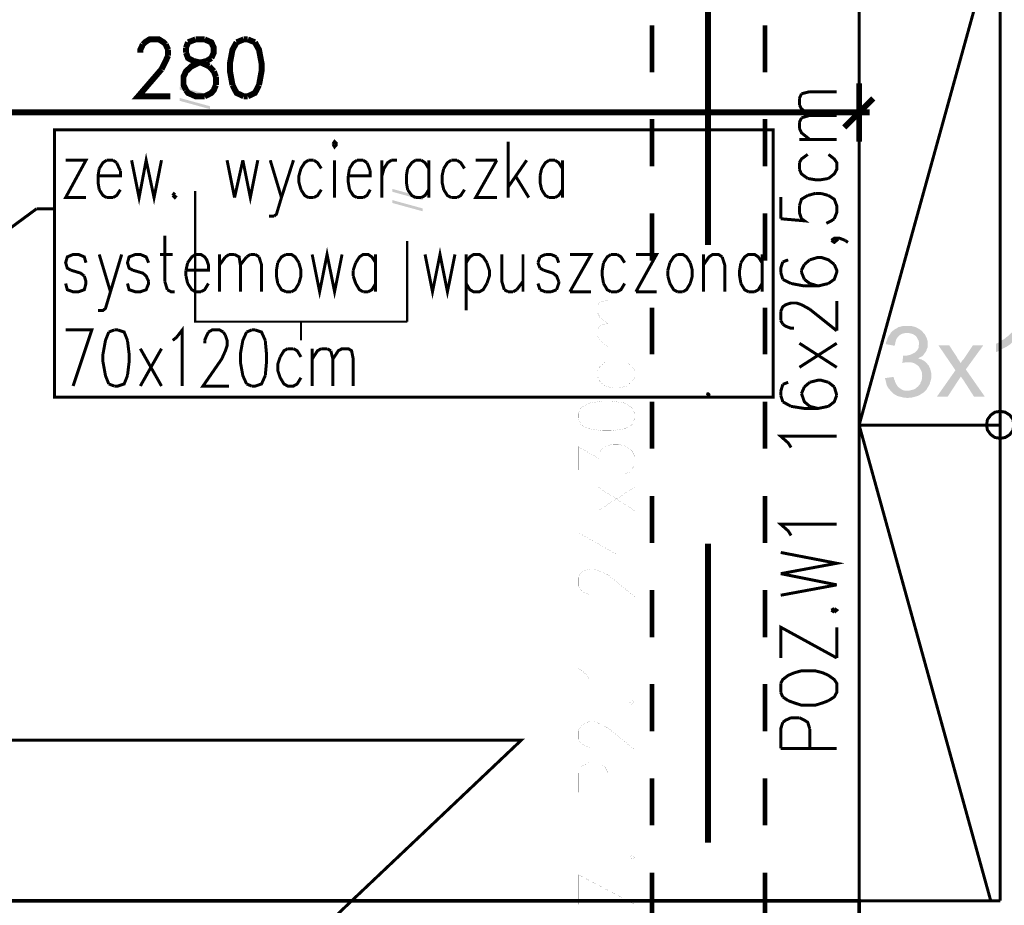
# Model space of a CAD drawing. Header units: millimetres. Extents: x -14047 to 49934, y -21523 to 14989.
# Tile 127 of 201: x 1980 to 2189, y 5654 to 5842. Entities that reach past the tile are written whole.
import ezdxf

# ---------------------------------------------------------------- set-up
doc = ezdxf.new("R2010")
doc.units = ezdxf.units.MM
doc.layers.add('H', color=7, linetype='Continuous')
doc.layers.add('P', color=7, linetype='Continuous')

msp = doc.modelspace()

# ---------------------------------------------------------------- hatches: boundary and pattern name
at = {"layer": 'H', "linetype": 'Continuous'}
for points in [[(2020.681, 5825.429), (2014.242, 5827.194), (2014.242, 5827.809), (2020.681, 5826.049)], [(2020.681, 5823.049), (2014.242, 5824.814), (2014.242, 5825.429), (2020.681, 5823.664)], [(2065.83, 5803.737), (2059.391, 5805.502), (2059.391, 5806.117), (2065.83, 5804.357)], [(2065.83, 5801.357), (2059.391, 5803.122), (2059.391, 5803.737), (2065.83, 5801.972)], [(2166.096, 5772.786), (2164.242, 5773.136), (2164.331, 5773.581), (2164.506, 5773.931), (2164.596, 5774.286), (2164.771, 5774.636), (2164.861, 5774.901), (2165.126, 5775.166), (2165.301, 5775.521), (2165.476, 5775.696), (2165.741, 5775.961), (2166.096, 5776.226), (2166.356, 5776.401), (2166.711, 5776.576), (2166.976, 5776.756), (2167.326, 5776.841), (2167.681, 5776.931), (2168.036, 5777.016), (2168.386, 5777.016), (2168.826, 5777.016), (2169.181, 5777.016), (2169.531, 5777.016), (2169.886, 5776.931), (2170.241, 5776.841), (2170.591, 5776.756), (2170.946, 5776.576), (2171.386, 5776.311), (2171.651, 5776.136), (2172, 5775.871), (2172.18, 5775.606), (2168.826, 5775.521), (2168.476, 5775.521), (2168.121, 5775.431), (2167.771, 5775.341), (2167.416, 5775.166), (2167.151, 5774.991), (2166.801, 5774.636), (2166.621, 5774.371), (2166.446, 5774.021), (2166.356, 5773.756), (2166.271, 5773.316), (2166.181, 5772.961)], [(2191.403, 5761.938), (2191.403, 5773.666), (2188.758, 5773.756), (2189.023, 5774.021), (2189.373, 5774.196), (2189.638, 5774.371), (2189.903, 5774.636), (2190.168, 5774.811), (2190.433, 5774.991), (2190.698, 5775.341), (2191.048, 5775.606), (2191.313, 5775.871), (2191.493, 5776.136), (2191.753, 5776.491), (2191.933, 5776.756), (2192.018, 5777.016), (2193.253, 5777.016), (2193.253, 5761.938)], [(2172, 5770.581), (2168.211, 5770.666), (2168.561, 5770.666), (2169.006, 5770.756), (2169.356, 5770.846), (2169.621, 5770.931), (2169.976, 5771.111), (2170.326, 5771.286), (2170.591, 5771.461), (2170.856, 5771.726), (2171.031, 5771.991), (2171.211, 5772.346), (2171.211, 5772.696), (2171.296, 5773.051), (2171.296, 5773.581), (2171.211, 5773.931), (2171.031, 5774.196), (2170.856, 5774.551), (2170.681, 5774.811), (2170.326, 5775.076), (2170.061, 5775.256), (2169.711, 5775.341), (2169.356, 5775.431), (2169.006, 5775.521), (2168.826, 5775.521), (2172.18, 5775.606), (2172.445, 5775.341), (2172.62, 5775.076), (2172.795, 5774.726), (2172.97, 5774.371), (2173.06, 5774.021), (2173.15, 5773.756), (2173.15, 5773.316), (2173.15, 5773.136), (2173.15, 5772.786), (2173.15, 5772.431), (2172.97, 5772.081), (2172.885, 5771.726), (2172.705, 5771.461), (2172.445, 5771.111), (2172.265, 5770.846)], [(2183.024, 5761.938), (2180.819, 5765.377), (2180.204, 5766.262), (2179.055, 5767.582), (2175.44, 5772.871), (2177.735, 5772.871), (2179.409, 5770.316), (2179.584, 5769.962), (2179.849, 5769.612), (2180.024, 5769.347), (2180.114, 5769.082), (2181.259, 5767.757), (2185.319, 5761.938)], [(2181.259, 5767.757), (2180.114, 5769.082), (2180.554, 5769.697), (2180.819, 5769.962), (2180.999, 5770.226), (2182.759, 5772.871), (2184.964, 5772.871)], [(2187.698, 5771.461), (2187.698, 5773.226), (2188.053, 5773.401), (2188.403, 5773.581), (2188.758, 5773.756), (2191.403, 5773.666), (2191.138, 5773.491), (2190.873, 5773.316), (2190.608, 5773.051), (2190.343, 5772.871), (2189.993, 5772.611), (2189.638, 5772.431), (2189.288, 5772.256), (2188.933, 5772.081), (2188.578, 5771.901), (2188.318, 5771.726), (2187.963, 5771.551)], [(2167.771, 5769.082), (2167.946, 5770.666), (2168.211, 5770.666), (2172, 5770.581), (2171.651, 5770.406), (2171.296, 5770.226), (2171.121, 5770.142), (2171.476, 5769.962), (2171.825, 5769.877), (2172.18, 5769.697), (2172.445, 5769.522), (2172.705, 5769.347), (2169.006, 5769.257), (2168.741, 5769.257), (2168.386, 5769.257), (2167.946, 5769.172)], [(2172.62, 5763.172), (2168.916, 5763.262), (2169.271, 5763.262), (2169.621, 5763.347), (2169.976, 5763.437), (2170.241, 5763.527), (2170.591, 5763.702), (2170.856, 5763.967), (2171.121, 5764.142), (2171.296, 5764.407), (2171.561, 5764.672), (2171.651, 5765.027), (2171.825, 5765.287), (2171.915, 5765.642), (2171.915, 5765.997), (2172, 5766.347), (2171.915, 5766.702), (2171.915, 5767.142), (2171.825, 5767.407), (2171.651, 5767.757), (2171.476, 5768.022), (2171.296, 5768.377), (2170.856, 5768.727), (2170.591, 5768.907), (2170.241, 5769.082), (2169.976, 5769.172), (2169.621, 5769.257), (2169.181, 5769.257), (2169.006, 5769.257), (2172.705, 5769.347), (2172.97, 5769.082), (2173.15, 5768.817), (2173.415, 5768.552), (2173.5, 5768.287), (2173.675, 5767.937), (2173.765, 5767.582), (2173.855, 5767.232), (2173.94, 5766.877), (2173.94, 5766.437), (2173.94, 5765.997), (2173.855, 5765.642), (2173.765, 5765.287), (2173.675, 5765.027), (2173.59, 5764.672), (2173.415, 5764.317), (2173.235, 5764.057), (2173.06, 5763.792), (2172.885, 5763.437)], [(2168.826, 5761.673), (2168.476, 5761.763), (2168.121, 5761.763), (2167.771, 5761.853), (2167.416, 5761.938), (2167.066, 5762.028), (2166.711, 5762.113), (2166.446, 5762.293), (2166.096, 5762.468), (2165.831, 5762.643), (2165.566, 5762.907), (2165.301, 5763.172), (2165.126, 5763.437), (2164.861, 5763.702), (2164.681, 5763.967), (2164.506, 5764.317), (2164.416, 5764.582), (2164.331, 5764.937), (2164.242, 5765.287), (2164.152, 5765.642), (2164.067, 5765.907), (2165.916, 5766.172), (2166.006, 5765.732), (2166.181, 5765.377), (2166.271, 5765.027), (2166.446, 5764.672), (2166.621, 5764.407), (2166.801, 5764.142), (2166.976, 5763.967), (2167.326, 5763.702), (2167.591, 5763.527), (2167.946, 5763.347), (2168.301, 5763.262), (2168.651, 5763.262), (2168.916, 5763.262), (2172.62, 5763.172), (2172.265, 5762.822), (2171.915, 5762.643), (2171.651, 5762.468), (2171.386, 5762.293), (2171.031, 5762.113), (2170.681, 5762.028), (2170.416, 5761.938), (2170.061, 5761.853), (2169.711, 5761.763), (2169.271, 5761.763), (2168.916, 5761.673)], [(2175.09, 5761.938), (2179.055, 5767.582), (2180.204, 5766.262), (2177.38, 5761.938)], [(2126.412, 5761.938), (2126.057, 5762.468), (2126.237, 5762.907), (2126.677, 5762.907), (2127.032, 5762.468), (2126.852, 5761.938)]]:
    msp.add_hatch(color=256, dxfattribs=at).paths.add_polyline_path(points)

# ---------------------------------------------------------------- linework, layer by layer
at = {"layer": 'P'}
for points, const_width in [([(2126.502, 5857.705), (2126.502, 5794.213)], 1.27), ([(2158.597, 5856.91), (2158.597, 5654.887)], 0.635), ([(2158.597, 5755.943), (2186.554, 5856.91)], 0.635), ([(2188.578, 5654.887), (2188.578, 5856.91)], 0.635), ([(2114.593, 5840.862), (2114.593, 5830.898)], 0.955), ([(2138.58, 5840.862), (2138.58, 5830.898)], 0.955), ([(2005.868, 5835.043), (2005.868, 5835.658), (2006.398, 5836.808)], 1.27), ([(2006.398, 5836.808), (2006.838, 5837.247), (2007.808, 5837.862), (2009.832, 5837.862), (2010.802, 5837.247), (2011.247, 5836.808)], 1.27), ([(2011.247, 5836.808), (2011.772, 5835.658)], 1.27), ([(2016.006, 5837.247), (2015.567, 5836.103)], 1.27), ([(2017.596, 5837.862), (2016.006, 5837.247)], 1.27), ([(2019.536, 5837.862), (2017.596, 5837.862)], 1.27), ([(2020.946, 5833.898), (2021.476, 5835.043), (2021.476, 5836.103), (2020.946, 5837.247), (2019.536, 5837.862)], 1.27), ([(2026.325, 5837.247), (2025.445, 5835.658), (2024.915, 5832.838), (2024.915, 5831.073), (2025.445, 5828.164)], 1.27), ([(2027.825, 5837.862), (2026.325, 5837.247)], 1.27), ([(2028.705, 5837.862), (2027.825, 5837.862)], 1.27), ([(2030.205, 5837.247), (2028.705, 5837.862)], 1.27), ([(2031.084, 5828.164), (2031.614, 5831.073), (2031.614, 5832.838), (2031.084, 5835.658), (2030.205, 5837.247)], 1.27), ([(2011.772, 5834.423), (2011.247, 5833.278), (2010.362, 5831.513)], 1.27), ([(2011.772, 5835.658), (2011.772, 5834.423)], 1.27), ([(2015.567, 5836.103), (2015.567, 5835.043)], 1.27), ([(2015.567, 5835.043), (2016.006, 5833.898), (2017.151, 5833.278), (2019.006, 5832.838), (2020.506, 5832.133)], 1.27), ([(2015.567, 5827.104), (2015.037, 5828.164), (2015.037, 5829.928), (2015.567, 5831.073), (2016.711, 5832.133), (2018.121, 5832.838), (2019.976, 5833.278)], 1.27), ([(2019.976, 5833.278), (2020.946, 5833.898)], 1.27), ([(2020.506, 5832.133), (2021.476, 5831.073)], 1.27), ([(2010.362, 5831.513), (2005.423, 5825.784), (2012.217, 5825.784)], 1.27), ([(2021.476, 5831.073), (2021.916, 5829.928)], 1.27), ([(2021.916, 5829.928), (2021.916, 5828.164)], 1.27), ([(2021.916, 5828.164), (2021.476, 5827.104), (2020.946, 5826.489), (2019.536, 5825.784)], 1.27), ([(2025.445, 5828.164), (2026.325, 5826.489), (2027.825, 5825.784)], 1.27), ([(2028.705, 5825.784), (2030.205, 5826.489), (2031.084, 5828.164)], 1.27), ([(2158.597, 5816.17), (2158.597, 5828.519)], 1.27), ([(2019.536, 5825.784), (2017.596, 5825.784), (2016.006, 5826.489), (2015.567, 5827.104)], 1.27), ([(2027.825, 5825.784), (2028.705, 5825.784)], 1.27), ([(2145.899, 5825.344), (2146.339, 5826.314)], 0.635), ([(2146.339, 5826.314), (2148.104, 5826.754)], 0.635), ([(2148.104, 5826.754), (2153.838, 5826.754)], 0.635), ([(2145.899, 5823.929), (2145.899, 5825.344)], 0.635), ([(2155.423, 5819.17), (2161.597, 5825.344)], 1.27), ([(2157.627, 5822.344), (1879.5, 5822.344)], 1.27), ([(2148.104, 5821.725), (2146.339, 5823.139), (2145.899, 5823.929)], 0.635), ([(2156.393, 5822.344), (2160.802, 5822.344)], 1.27), ([(2114.593, 5820.935), (2114.593, 5810.881)], 0.95), ([(2138.58, 5820.935), (2138.58, 5810.881)], 0.95), ([(2145.899, 5820.23), (2146.339, 5821.2)], 0.635), ([(2145.899, 5818.995), (2145.899, 5820.23)], 0.635), ([(2146.339, 5821.2), (2148.104, 5821.725), (2153.838, 5821.725)], 0.635), ([(1987.61, 5818.64), (2140.345, 5818.64), (2140.345, 5761.853), (1987.61, 5761.853), (1987.61, 5818.64)], 0.635), ([(2148.104, 5816.61), (2146.339, 5818.025), (2145.899, 5818.995)], 0.635), ([(2047.667, 5815.64), (2047.137, 5816.17), (2046.782, 5815.64)], 0.635), ([(2046.782, 5815.64), (2047.137, 5815.025), (2047.667, 5815.64)], 0.635), ([(2083.997, 5804.267), (2083.997, 5816.17)], 0.635), ([(2145.899, 5816.61), (2153.838, 5816.61)], 0.635), ([(2004.013, 5812.201), (2005.603, 5804.267), (2007.103, 5812.201), (2008.777, 5804.267), (2010.362, 5812.201)], 0.635), ([(1989.995, 5812.201), (1994.314, 5812.201), (1989.995, 5804.267), (1994.314, 5804.267)], 0.635), ([(1998.724, 5812.201), (1997.929, 5811.676), (1997.134, 5810.441)], 0.635), ([(2000.049, 5812.201), (1998.724, 5812.201)], 0.635), ([(2000.838, 5811.676), (2000.049, 5812.201)], 0.635), ([(2001.633, 5809.911), (2001.103, 5811.056), (2000.838, 5811.676)], 0.635), ([(2024.295, 5812.201), (2025.885, 5804.267)], 0.635), ([(2025.885, 5804.267), (2027.645, 5812.201)], 0.635), ([(2027.645, 5812.201), (2029.235, 5804.267), (2030.819, 5812.201)], 0.635), ([(2033.469, 5812.201), (2035.849, 5804.267), (2038.403, 5812.201)], 0.635), ([(2041.578, 5812.201), (2040.788, 5811.676), (2039.993, 5810.441)], 0.635), ([(2042.728, 5812.201), (2041.578, 5812.201)], 0.635), ([(2044.313, 5810.441), (2043.518, 5811.676), (2042.728, 5812.201)], 0.635), ([(2047.137, 5812.201), (2047.137, 5804.267)], 0.635), ([(2051.897, 5812.201), (2051.102, 5811.676), (2050.312, 5810.441)], 0.635), ([(2053.221, 5812.201), (2051.897, 5812.201)], 0.635), ([(2054.016, 5811.676), (2053.221, 5812.201)], 0.635), ([(2054.721, 5809.911), (2054.276, 5811.056), (2054.016, 5811.676)], 0.635), ([(2057.191, 5804.267), (2057.191, 5812.201)], 0.635), ([(2057.631, 5810.441), (2058.421, 5811.676), (2059.216, 5812.201)], 0.635), ([(2059.216, 5812.201), (2060.365, 5812.201)], 0.635), ([(2064.33, 5812.201), (2063.54, 5811.676), (2062.655, 5810.441)], 0.635), ([(2065.565, 5812.201), (2064.33, 5812.201)], 0.635), ([(2067.155, 5810.441), (2066.36, 5811.676), (2065.565, 5812.201)], 0.635), ([(2067.155, 5812.201), (2067.155, 5804.267)], 0.635), ([(2071.914, 5812.201), (2071.119, 5811.676), (2070.329, 5810.441)], 0.635), ([(2073.149, 5812.201), (2071.914, 5812.201)], 0.635), ([(2074.739, 5810.441), (2073.944, 5811.676), (2073.149, 5812.201)], 0.635), ([(2081.613, 5812.201), (2077.118, 5804.267), (2081.613, 5804.267)], 0.635), ([(2077.118, 5812.201), (2081.613, 5812.201)], 0.635), ([(2087.962, 5812.201), (2083.997, 5806.472)], 0.635), ([(2092.726, 5812.201), (2091.931, 5811.676), (2091.136, 5810.441)], 0.635), ([(2093.961, 5812.201), (2092.726, 5812.201)], 0.635), ([(2095.546, 5810.441), (2094.756, 5811.676), (2093.961, 5812.201)], 0.635), ([(2095.546, 5812.201), (2095.546, 5804.267)], 0.635), ([(2147.664, 5813.436), (2146.339, 5812.466), (2145.899, 5811.676)], 0.635), ([(2145.899, 5811.676), (2145.899, 5810.261)], 0.635), ([(2152.073, 5808.321), (2153.308, 5809.291), (2153.838, 5810.261), (2153.838, 5811.676), (2153.308, 5812.466), (2152.073, 5813.436)], 0.635), ([(1997.134, 5810.441), (1996.874, 5808.851), (1996.874, 5807.531), (1997.134, 5805.942)], 0.635), ([(1996.874, 5808.851), (2001.633, 5808.851), (2001.633, 5809.911)], 0.635), ([(2039.993, 5810.441), (2039.553, 5808.851), (2039.553, 5807.531), (2039.993, 5805.942)], 0.635), ([(2050.312, 5810.441), (2050.047, 5808.851)], 0.635), ([(2050.047, 5808.851), (2054.721, 5808.851), (2054.721, 5809.911)], 0.635), ([(2057.191, 5808.851), (2057.631, 5810.441)], 0.635), ([(2062.655, 5810.441), (2062.39, 5808.851)], 0.635), ([(2070.329, 5810.441), (2069.974, 5808.851), (2069.974, 5807.531), (2070.329, 5805.942)], 0.635), ([(2091.136, 5810.441), (2090.786, 5808.851)], 0.635), ([(2145.899, 5810.261), (2146.339, 5809.291), (2147.664, 5808.321)], 0.635), ([(2050.047, 5808.851), (2050.047, 5807.531)], 0.635), ([(2050.047, 5807.531), (2050.312, 5805.942)], 0.635), ([(2062.39, 5808.851), (2062.39, 5807.531)], 0.635), ([(2062.39, 5807.531), (2062.655, 5805.942)], 0.635), ([(2085.582, 5808.851), (2088.407, 5804.267)], 0.635), ([(2090.786, 5808.851), (2090.786, 5807.531)], 0.635), ([(2090.786, 5807.531), (2091.136, 5805.942)], 0.635), ([(2147.664, 5808.321), (2149.254, 5808.056), (2150.483, 5808.056), (2152.073, 5808.321)], 0.635), ([(1997.134, 5805.942), (1997.929, 5804.707), (1998.724, 5804.267)], 0.635), ([(2000.049, 5804.267), (2000.838, 5804.707), (2001.633, 5805.942)], 0.635), ([(2013.187, 5805.327), (2012.747, 5804.707)], 0.635), ([(2017.506, 5805.677), (2017.506, 5777.9), (2062.565, 5777.9)], 0.475), ([(2039.993, 5805.942), (2040.788, 5804.707), (2041.578, 5804.267)], 0.635), ([(2042.728, 5804.267), (2043.518, 5804.707), (2044.313, 5805.942)], 0.635), ([(2050.312, 5805.942), (2051.102, 5804.707), (2051.897, 5804.267)], 0.635), ([(2053.221, 5804.267), (2054.016, 5804.707), (2054.721, 5805.942)], 0.635), ([(2062.655, 5805.942), (2063.54, 5804.707), (2064.33, 5804.267)], 0.635), ([(2065.565, 5804.267), (2066.36, 5804.707), (2067.155, 5805.942)], 0.635), ([(2070.329, 5805.942), (2071.119, 5804.707), (2071.914, 5804.267)], 0.635), ([(2073.149, 5804.267), (2073.944, 5804.707), (2074.739, 5805.942)], 0.635), ([(2091.136, 5805.942), (2091.931, 5804.707), (2092.726, 5804.267)], 0.635), ([(2093.961, 5804.267), (2094.756, 5804.707), (2095.546, 5805.942)], 0.635), ([(2147.664, 5804.707), (2149.254, 5805.147)], 0.635), ([(2149.254, 5805.147), (2150.483, 5805.147)], 0.635), ([(2150.483, 5805.147), (2152.073, 5804.707)], 0.635), ([(1998.724, 5804.267), (2000.049, 5804.267)], 0.635), ([(2012.747, 5804.707), (2013.187, 5804.267), (2013.537, 5804.707)], 0.635), ([(2035.849, 5804.267), (2034.789, 5800.737), (2034.259, 5800.297)], 0.635), ([(2041.578, 5804.267), (2042.728, 5804.267)], 0.635), ([(2051.897, 5804.267), (2053.221, 5804.267)], 0.635), ([(2064.33, 5804.267), (2065.565, 5804.267)], 0.635), ([(2071.914, 5804.267), (2073.149, 5804.267)], 0.635), ([(2092.726, 5804.267), (2093.961, 5804.267)], 0.635), ([(2141.93, 5804.357), (2141.93, 5799.768)], 0.635), ([(2145.899, 5802.502), (2146.339, 5803.912), (2147.664, 5804.707)], 0.635), ([(2152.073, 5804.707), (2153.308, 5803.912), (2153.838, 5802.502), (2153.838, 5801.092), (2153.308, 5799.768)], 0.635), ([(1944.581, 5772.961), (1983.821, 5801.887)], 0.635), ([(1983.821, 5801.887), (1987.61, 5801.887)], 0.635), ([(2114.593, 5800.917), (2114.593, 5790.864)], 0.955), ([(2138.58, 5800.917), (2138.58, 5790.864)], 0.955), ([(2141.93, 5799.768), (2146.959, 5799.328), (2146.339, 5799.768), (2145.899, 5801.092)], 0.635), ([(2145.899, 5801.092), (2145.899, 5802.502)], 0.635), ([(2034.259, 5800.297), (2033.204, 5800.297)], 0.635), ([(2153.308, 5799.768), (2152.688, 5799.328), (2151.633, 5798.798)], 0.635), ([(2011.067, 5796.153), (2011.067, 5786.454)], 0.635), ([(2062.565, 5777.9), (2062.565, 5795.008)], 0.475), ([(2153.308, 5795.623), (2153.838, 5795.183), (2153.308, 5794.743), (2152.688, 5795.183)], 0.635), ([(2152.688, 5795.183), (2153.308, 5795.623), (2154.453, 5795.623), (2155.603, 5795.183)], 0.635), ([(2155.603, 5795.183), (2156.218, 5794.743)], 0.635), ([(2042.373, 5792.184), (2043.963, 5784.25), (2045.547, 5792.184), (2047.137, 5784.25), (2048.722, 5792.184)], 0.635), ([(2066.36, 5792.184), (2067.944, 5784.25), (2069.534, 5792.184), (2071.119, 5784.25), (2072.709, 5792.184)], 0.635), ([(1994.314, 5790.424), (1993.959, 5791.659), (1992.725, 5792.184), (1991.58, 5792.184), (1990.345, 5791.659), (1989.995, 5790.424), (1990.345, 5789.274), (1991.14, 5788.834)], 0.635), ([(1997.134, 5792.184), (1999.519, 5784.25), (2001.898, 5792.184)], 0.635), ([(2007.628, 5790.424), (2007.103, 5791.659), (2005.868, 5792.184), (2004.808, 5792.184), (2003.483, 5791.659), (2003.133, 5790.424), (2003.483, 5789.274), (2004.278, 5788.834)], 0.635), ([(2010.012, 5792.184), (2012.747, 5792.184)], 0.635), ([(2015.567, 5788.834), (2020.326, 5788.834), (2020.326, 5789.979), (2019.976, 5791.039), (2019.536, 5791.659), (2018.741, 5792.184), (2017.596, 5792.184), (2016.801, 5791.659), (2015.921, 5790.424)], 0.635), ([(2022.711, 5784.25), (2022.711, 5792.184)], 0.635), ([(2022.711, 5789.979), (2023.945, 5791.659)], 0.635), ([(2023.945, 5791.659), (2024.735, 5792.184)], 0.635), ([(2024.735, 5792.184), (2025.885, 5792.184)], 0.635), ([(2025.885, 5792.184), (2026.855, 5791.659), (2027.12, 5789.979)], 0.635), ([(2027.12, 5789.979), (2028.44, 5791.659)], 0.635), ([(2028.44, 5791.659), (2029.235, 5792.184)], 0.635), ([(2029.235, 5792.184), (2030.295, 5792.184)], 0.635), ([(2030.295, 5792.184), (2031.084, 5791.659)], 0.635), ([(2031.084, 5791.659), (2031.614, 5789.979), (2031.614, 5784.25)], 0.635), ([(2036.819, 5792.184), (2035.849, 5791.659), (2035.054, 5790.424)], 0.635), ([(2039.553, 5790.424), (2038.758, 5791.659), (2037.963, 5792.184), (2036.819, 5792.184)], 0.635), ([(2055.866, 5790.424), (2055.071, 5791.659), (2054.276, 5792.184), (2053.221, 5792.184), (2052.427, 5791.659), (2051.632, 5790.424)], 0.635), ([(2055.866, 5792.184), (2055.866, 5784.25)], 0.635), ([(2075.088, 5792.184), (2075.088, 5780.28)], 0.635), ([(2075.088, 5790.424), (2075.883, 5791.659), (2076.678, 5792.184), (2077.913, 5792.184), (2078.703, 5791.659), (2079.498, 5790.424)], 0.635), ([(2082.672, 5792.184), (2082.672, 5786.454), (2083.202, 5784.69)], 0.635), ([(2087.172, 5792.184), (2087.172, 5784.25)], 0.635), ([(2090.786, 5791.659), (2090.346, 5790.424)], 0.635), ([(2091.931, 5792.184), (2090.786, 5791.659)], 0.635), ([(2093.166, 5792.184), (2091.931, 5792.184)], 0.635), ([(2094.311, 5791.659), (2093.166, 5792.184)], 0.635), ([(2094.756, 5790.424), (2094.311, 5791.659)], 0.635), ([(2097.136, 5792.184), (2101.635, 5792.184), (2097.136, 5784.25)], 0.635), ([(2105.864, 5792.184), (2105.069, 5791.659), (2104.28, 5790.424)], 0.635), ([(2107.189, 5792.184), (2105.864, 5792.184)], 0.635), ([(2108.774, 5790.424), (2107.984, 5791.659), (2107.189, 5792.184)], 0.635), ([(2111.159, 5792.184), (2115.563, 5792.184), (2111.159, 5784.25)], 0.635), ([(2119.972, 5792.184), (2119.183, 5791.659), (2118.388, 5790.424)], 0.635), ([(2122.707, 5790.424), (2121.912, 5791.659), (2121.122, 5792.184), (2119.972, 5792.184)], 0.635), ([(2125.532, 5784.25), (2125.532, 5792.184)], 0.635), ([(2125.532, 5789.979), (2126.677, 5791.659), (2127.471, 5792.184), (2128.706, 5792.184), (2129.496, 5791.659)], 0.635), ([(2129.496, 5791.659), (2130.026, 5789.979), (2130.026, 5784.25)], 0.635), ([(2137.965, 5790.424), (2137.17, 5791.659), (2136.375, 5792.184), (2135.055, 5792.184), (2134.261, 5791.659), (2133.466, 5790.424)], 0.635), ([(2137.965, 5792.184), (2137.965, 5784.25)], 0.635), ([(2142.374, 5790.599), (2141.93, 5789.274)], 0.635), ([(2143.519, 5791.039), (2142.374, 5790.599)], 0.635), ([(2148.104, 5791.039), (2146.959, 5790.069)], 0.635), ([(2153.308, 5790.069), (2152.073, 5791.039), (2150.483, 5791.569), (2149.868, 5791.569), (2148.104, 5791.039)], 0.635), ([(1991.14, 5788.834), (1993.17, 5788.219), (1993.959, 5787.599)], 0.635), ([(2004.278, 5788.834), (2006.398, 5788.219), (2007.103, 5787.599), (2007.628, 5786.454)], 0.635), ([(2015.921, 5790.424), (2015.567, 5788.834)], 0.635), ([(2015.567, 5788.834), (2015.567, 5787.599)], 0.635), ([(2027.12, 5789.979), (2027.12, 5784.25)], 0.635), ([(2035.054, 5790.424), (2034.789, 5788.834), (2034.789, 5787.599), (2035.054, 5786.014)], 0.635), ([(2039.553, 5786.014), (2039.993, 5787.599), (2039.993, 5788.834), (2039.553, 5790.424)], 0.635), ([(2051.632, 5790.424), (2051.102, 5788.834)], 0.635), ([(2051.102, 5788.834), (2051.102, 5787.599)], 0.635), ([(2079.498, 5790.424), (2080.028, 5788.834), (2080.028, 5787.599), (2079.498, 5786.014)], 0.635), ([(2090.346, 5790.424), (2090.786, 5789.274)], 0.635), ([(2090.786, 5789.274), (2091.581, 5788.834)], 0.635), ([(2091.581, 5788.834), (2093.521, 5788.219), (2094.311, 5787.599), (2094.756, 5786.454)], 0.635), ([(2104.28, 5790.424), (2104.015, 5788.834), (2104.015, 5787.599), (2104.28, 5786.014)], 0.635), ([(2118.388, 5790.424), (2117.948, 5788.834)], 0.635), ([(2117.948, 5788.834), (2117.948, 5787.599)], 0.635), ([(2122.707, 5786.014), (2123.147, 5787.599), (2123.147, 5788.834), (2122.707, 5790.424)], 0.635), ([(2133.466, 5790.424), (2133.201, 5788.834), (2133.201, 5787.599), (2133.466, 5786.014)], 0.635), ([(2141.93, 5789.274), (2141.93, 5788.394)], 0.635), ([(2141.93, 5788.394), (2142.374, 5786.894)], 0.635), ([(2146.959, 5790.069), (2146.339, 5788.834)], 0.635), ([(2146.339, 5788.834), (2146.339, 5788.394)], 0.635), ([(2146.339, 5788.394), (2146.959, 5786.894)], 0.635), ([(2152.073, 5786.014), (2153.308, 5786.894), (2153.838, 5788.394), (2153.838, 5788.834), (2153.308, 5790.069)], 0.635), ([(1993.959, 5787.599), (1994.314, 5786.454), (1994.314, 5786.014), (1993.959, 5784.69), (1992.725, 5784.25), (1991.58, 5784.25), (1990.345, 5784.69), (1989.995, 5786.014)], 0.635), ([(2007.628, 5786.454), (2007.628, 5786.014), (2007.103, 5784.69), (2005.868, 5784.25), (2004.808, 5784.25), (2003.483, 5784.69), (2003.133, 5786.014)], 0.635), ([(2011.067, 5786.454), (2011.597, 5784.69)], 0.635), ([(2015.567, 5787.599), (2015.921, 5786.014)], 0.635), ([(2051.102, 5787.599), (2051.632, 5786.014)], 0.635), ([(2085.847, 5784.69), (2087.172, 5786.454)], 0.635), ([(2094.756, 5786.454), (2094.756, 5786.014), (2094.311, 5784.69)], 0.635), ([(2117.948, 5787.599), (2118.388, 5786.014)], 0.635), ([(2142.374, 5786.894), (2144.134, 5786.014)], 0.635), ([(2146.959, 5786.894), (2148.104, 5786.014)], 0.635), ([(1999.519, 5784.25), (1998.459, 5780.72), (1997.929, 5780.28), (1996.874, 5780.28)], 0.635), ([(2011.597, 5784.69), (2012.392, 5784.25), (2013.187, 5784.25)], 0.635), ([(2015.921, 5786.014), (2016.801, 5784.69), (2017.596, 5784.25)], 0.635), ([(2017.596, 5784.25), (2018.741, 5784.25)], 0.635), ([(2018.741, 5784.25), (2019.536, 5784.69), (2020.326, 5786.014)], 0.635), ([(2035.054, 5786.014), (2035.849, 5784.69), (2036.819, 5784.25)], 0.635), ([(2036.819, 5784.25), (2037.963, 5784.25)], 0.635), ([(2037.963, 5784.25), (2038.758, 5784.69), (2039.553, 5786.014)], 0.635), ([(2051.632, 5786.014), (2052.427, 5784.69), (2053.221, 5784.25)], 0.635), ([(2053.221, 5784.25), (2054.276, 5784.25)], 0.635), ([(2054.276, 5784.25), (2055.071, 5784.69), (2055.866, 5786.014)], 0.635), ([(2079.498, 5786.014), (2078.703, 5784.69), (2077.913, 5784.25), (2076.678, 5784.25), (2075.883, 5784.69), (2075.088, 5786.014)], 0.635), ([(2083.202, 5784.69), (2083.997, 5784.25)], 0.635), ([(2083.997, 5784.25), (2085.052, 5784.25)], 0.635), ([(2085.052, 5784.25), (2085.847, 5784.69)], 0.635), ([(2090.786, 5784.69), (2090.346, 5786.014)], 0.635), ([(2091.931, 5784.25), (2090.786, 5784.69)], 0.635), ([(2093.166, 5784.25), (2091.931, 5784.25)], 0.635), ([(2094.311, 5784.69), (2093.166, 5784.25)], 0.635), ([(2097.136, 5784.25), (2101.635, 5784.25)], 0.635), ([(2104.28, 5786.014), (2105.069, 5784.69), (2105.864, 5784.25)], 0.635), ([(2105.864, 5784.25), (2107.189, 5784.25)], 0.635), ([(2107.189, 5784.25), (2107.984, 5784.69), (2108.774, 5786.014)], 0.635), ([(2111.159, 5784.25), (2115.563, 5784.25)], 0.635), ([(2118.388, 5786.014), (2119.183, 5784.69), (2119.972, 5784.25)], 0.635), ([(2119.972, 5784.25), (2121.122, 5784.25)], 0.635), ([(2121.122, 5784.25), (2121.912, 5784.69), (2122.707, 5786.014)], 0.635), ([(2133.466, 5786.014), (2134.261, 5784.69), (2135.055, 5784.25)], 0.635), ([(2135.055, 5784.25), (2136.375, 5784.25)], 0.635), ([(2136.375, 5784.25), (2137.17, 5784.69), (2137.965, 5786.014)], 0.635), ([(2144.134, 5786.014), (2146.959, 5785.484)], 0.635), ([(2146.959, 5785.484), (2149.868, 5785.484), (2152.073, 5786.014)], 0.635), ([(2148.104, 5786.014), (2149.868, 5785.484)], 0.635), ([(2105.249, 5777.546), (2103.485, 5778.87), (2103.045, 5779.75), (2103.045, 5781.25), (2103.485, 5782.045), (2105.249, 5782.485), (2110.979, 5782.485)], 0.015), ([(2153.838, 5775.961), (2153.838, 5782.31)], 0.635), ([(2114.593, 5780.9), (2114.593, 5770.931)], 0.95), ([(2138.58, 5780.9), (2138.58, 5770.931)], 0.95), ([(2141.93, 5780.105), (2142.374, 5781.075), (2142.989, 5781.515), (2144.134, 5781.87), (2145.284, 5781.87), (2146.339, 5781.515)], 0.635), ([(2141.93, 5778.165), (2141.93, 5780.105)], 0.635), ([(2146.339, 5781.515), (2148.104, 5780.545)], 0.635), ([(2148.104, 5780.545), (2153.838, 5775.961)], 0.635), ([(2142.374, 5777.371), (2141.93, 5778.165)], 0.635), ([(1989.995, 5776.136), (1995.549, 5776.136), (1991.58, 5764.232)], 0.635), ([(2000.309, 5776.136), (1999.164, 5775.696)], 0.635), ([(2001.103, 5776.136), (2000.309, 5776.136)], 0.635), ([(2003.133, 5773.931), (2002.428, 5775.696), (2001.103, 5776.136)], 0.635), ([(2012.747, 5773.931), (2013.537, 5774.551), (2014.772, 5776.136), (2014.772, 5764.232)], 0.635), ([(2020.326, 5775.696), (2021.121, 5776.136), (2022.711, 5776.136), (2023.5, 5775.696)], 0.635), ([(2029.5, 5776.136), (2028.44, 5775.696)], 0.635), ([(2030.295, 5776.136), (2029.5, 5776.136)], 0.635), ([(2032.409, 5773.931), (2031.614, 5775.696), (2030.295, 5776.136)], 0.635), ([(2039.993, 5777.9), (2039.993, 5773.931)], 0.475), ([(2105.249, 5772.521), (2103.485, 5773.931), (2103.045, 5774.726), (2103.045, 5776.136), (2103.485, 5777.106), (2105.249, 5777.546), (2110.979, 5777.546)], 0.015), ([(2144.754, 5776.491), (2144.134, 5776.491), (2142.989, 5776.931), (2142.374, 5777.371)], 0.635), ([(1999.164, 5775.696), (1998.459, 5773.931), (1997.929, 5771.021)], 0.635), ([(2003.483, 5771.021), (2003.133, 5773.931)], 0.635), ([(2023.945, 5774.991), (2024.295, 5773.931), (2024.295, 5772.786), (2023.945, 5771.726), (2023.15, 5769.962), (2019.181, 5764.232), (2024.735, 5764.232)], 0.635), ([(2019.536, 5773.931), (2019.976, 5774.991), (2020.326, 5775.696)], 0.635), ([(2019.536, 5773.316), (2019.536, 5773.931)], 0.635), ([(2023.5, 5775.696), (2023.945, 5774.991)], 0.635), ([(2028.44, 5775.696), (2027.645, 5773.931), (2027.12, 5771.021)], 0.635), ([(2032.674, 5771.021), (2032.409, 5773.931)], 0.635), ([(2005.868, 5764.232), (2010.362, 5772.166)], 0.635), ([(2010.362, 5764.232), (2005.868, 5772.166)], 0.635), ([(2037.169, 5772.166), (2036.379, 5771.726), (2035.584, 5770.406)], 0.635), ([(2038.403, 5772.166), (2037.169, 5772.166)], 0.635), ([(2039.993, 5770.406), (2039.198, 5771.726), (2038.403, 5772.166)], 0.635), ([(2042.373, 5764.232), (2042.373, 5772.166)], 0.635), ([(2042.373, 5769.962), (2043.518, 5771.726), (2044.313, 5772.166)], 0.635), ([(2044.313, 5772.166), (2045.547, 5772.166)], 0.635), ([(2045.547, 5772.166), (2046.342, 5771.726)], 0.635), ([(2046.342, 5771.726), (2046.782, 5769.962)], 0.635), ([(2046.782, 5769.962), (2047.927, 5771.726), (2048.722, 5772.166), (2050.047, 5772.166), (2050.752, 5771.726), (2051.102, 5769.962), (2051.102, 5764.232)], 0.635), ([(2103.045, 5772.521), (2110.979, 5772.521)], 0.015), ([(2145.899, 5768.202), (2153.838, 5773.316)], 0.635), ([(2145.899, 5773.316), (2153.838, 5768.202)], 0.635), ([(1997.929, 5771.021), (1997.929, 5769.347)], 0.635), ([(2003.483, 5769.347), (2003.483, 5771.021)], 0.635), ([(2027.12, 5771.021), (2027.12, 5769.347)], 0.635), ([(2032.674, 5769.347), (2032.674, 5771.021)], 0.635), ([(2035.584, 5770.406), (2035.054, 5768.817), (2035.054, 5767.582), (2035.584, 5765.997)], 0.635), ([(2046.782, 5769.962), (2046.782, 5764.232)], 0.635), ([(1997.929, 5769.347), (1998.459, 5766.437), (1999.164, 5764.672)], 0.635), ([(2003.133, 5766.437), (2003.483, 5769.347)], 0.635), ([(2027.12, 5769.347), (2027.645, 5766.437), (2028.44, 5764.672)], 0.635), ([(2032.409, 5766.437), (2032.674, 5769.347)], 0.635), ([(2104.63, 5769.347), (2103.485, 5768.377), (2103.045, 5767.407), (2103.045, 5766.172), (2103.485, 5765.202), (2104.63, 5764.232), (2106.304, 5763.792), (2107.454, 5763.792), (2109.214, 5764.232), (2110.274, 5765.202), (2110.979, 5766.172), (2110.979, 5767.407), (2110.274, 5768.377), (2109.214, 5769.347)], 0.015), ([(2000.309, 5764.232), (2001.103, 5764.232), (2002.428, 5764.672), (2003.133, 5766.437)], 0.635), ([(2029.5, 5764.232), (2030.295, 5764.232), (2031.614, 5764.672), (2032.409, 5766.437)], 0.635), ([(2035.584, 5765.997), (2036.379, 5764.672), (2037.169, 5764.232), (2038.403, 5764.232), (2039.198, 5764.672), (2039.993, 5765.997)], 0.635), ([(2152.073, 5765.027), (2150.483, 5765.467), (2149.868, 5765.467), (2148.104, 5765.027)], 0.635), ([(1999.164, 5764.672), (2000.309, 5764.232)], 0.635), ([(2028.44, 5764.672), (2029.5, 5764.232)], 0.635), ([(2142.374, 5764.582), (2141.93, 5763.087)], 0.635), ([(2143.519, 5765.027), (2142.374, 5764.582)], 0.635), ([(2146.959, 5764.057), (2146.339, 5762.643)], 0.635), ([(2148.104, 5765.027), (2146.959, 5764.057)], 0.635), ([(2153.308, 5764.057), (2152.073, 5765.027)], 0.635), ([(2153.838, 5762.293), (2153.308, 5764.057)], 0.635), ([(2141.93, 5763.087), (2141.93, 5762.293)], 0.635), ([(2141.93, 5762.293), (2142.374, 5760.883)], 0.635), ([(2146.339, 5762.643), (2146.959, 5760.883), (2148.104, 5759.913)], 0.635), ([(2152.073, 5759.913), (2153.308, 5760.883), (2153.838, 5762.293)], 0.635), ([(2098.9, 5757.443), (2099.515, 5755.943), (2101.28, 5755.149), (2104.1, 5754.709), (2105.864, 5754.709), (2108.774, 5755.149), (2110.274, 5755.943), (2110.979, 5757.443), (2110.979, 5758.323), (2110.274, 5759.648), (2108.774, 5760.618), (2105.864, 5761.058), (2104.1, 5761.058), (2101.28, 5760.618), (2099.515, 5759.648), (2098.9, 5758.323), (2098.9, 5757.443)], 0.015), ([(2114.593, 5760.883), (2114.593, 5750.914)], 0.95), ([(2138.58, 5760.883), (2138.58, 5750.914)], 0.95), ([(2142.374, 5760.883), (2144.134, 5759.913)], 0.635), ([(2144.134, 5759.913), (2146.959, 5759.468)], 0.635), ([(2146.959, 5759.468), (2149.868, 5759.468), (2152.073, 5759.913)], 0.635), ([(2148.104, 5759.913), (2149.868, 5759.468)], 0.635), ([(2188.578, 5758.853), (2187.433, 5758.678), (2186.554, 5758.058), (2185.849, 5757.088), (2185.669, 5755.943), (2185.849, 5754.884), (2186.554, 5753.914), (2187.433, 5753.299), (2188.578, 5753.119), (2189.638, 5753.299), (2190.608, 5753.914), (2191.313, 5754.884), (2191.403, 5755.943), (2191.313, 5757.088), (2190.608, 5758.058), (2189.638, 5758.678), (2188.578, 5758.853)], 0.635), ([(2188.578, 5755.943), (2158.597, 5755.943)], 0.635), ([(2158.597, 5755.943), (2186.554, 5654.887)], 0.635), ([(2144.134, 5751.179), (2143.519, 5752.149), (2141.93, 5753.564), (2153.838, 5753.564)], 0.635), ([(2098.9, 5746.42), (2098.9, 5751.359), (2103.485, 5748.709), (2103.485, 5750.124), (2104.1, 5751.094), (2104.63, 5751.359), (2106.304, 5751.884), (2107.454, 5751.884), (2109.214, 5751.359), (2110.274, 5750.564), (2110.979, 5749.154), (2110.979, 5747.74), (2110.274, 5746.42), (2109.834, 5745.98), (2108.774, 5745.535)], 0.015), ([(2103.045, 5737.691), (2110.979, 5742.805)], 0.015), ([(2103.045, 5742.805), (2110.979, 5737.691)], 0.015), ([(2114.593, 5740.865), (2114.593, 5730.897)], 0.955), ([(2138.58, 5740.865), (2138.58, 5730.897)], 0.955), ([(2098.9, 5733.101), (2107.009, 5728.517), (2107.009, 5735.486)], 0.015), ([(2144.134, 5732.487), (2143.519, 5733.456), (2141.93, 5734.866), (2153.838, 5734.866)], 0.635), ([(2098.9, 5733.101), (2110.979, 5733.101)], 0.015), ([(2126.502, 5730.722), (2126.502, 5667.23)], 1.27), ([(2141.93, 5724.373), (2153.838, 5726.577), (2141.93, 5728.872)], 0.635), ([(2101.72, 5719.963), (2101.28, 5719.963), (2100.135, 5720.403), (2099.515, 5720.933), (2098.9, 5721.728), (2098.9, 5723.578), (2099.515, 5724.548), (2100.135, 5724.903), (2101.28, 5725.343), (2102.34, 5725.343), (2103.485, 5724.903), (2105.249, 5724.108), (2110.979, 5719.433), (2110.979, 5725.782)], 0.015), ([(2153.838, 5721.993), (2141.93, 5724.373)], 0.635), ([(2141.93, 5719.788), (2153.838, 5721.993)], 0.635), ([(2114.593, 5720.933), (2114.593, 5710.879)], 0.95), ([(2138.58, 5720.933), (2138.58, 5710.879)], 0.95), ([(2153.308, 5716.964), (2152.688, 5716.614)], 0.635), ([(2152.688, 5716.614), (2153.308, 5716.174)], 0.635), ([(2153.308, 5716.174), (2153.838, 5716.614), (2153.308, 5716.964)], 0.635), ([(2153.838, 5706.47), (2141.93, 5712.999), (2141.93, 5706.47)], 0.635), ([(2153.838, 5706.47), (2153.838, 5712.999)], 0.635), ([(2101.28, 5701.976), (2100.66, 5702.946), (2098.9, 5704.355), (2110.979, 5704.355)], 0.015), ([(2144.754, 5703.296), (2143.519, 5702.771), (2142.374, 5701.886), (2141.93, 5701.091)], 0.635), ([(2152.073, 5702.771), (2150.928, 5703.296), (2149.254, 5703.74), (2146.339, 5703.74), (2144.754, 5703.296)], 0.635), ([(2152.073, 5697.391), (2153.308, 5698.181), (2153.838, 5699.151), (2153.838, 5701.091), (2153.308, 5701.886), (2152.073, 5702.771)], 0.635), ([(2114.593, 5700.916), (2114.593, 5690.862)], 0.95), ([(2138.58, 5700.916), (2138.58, 5690.862)], 0.95), ([(2141.93, 5701.091), (2141.93, 5699.151)], 0.635), ([(2141.93, 5699.151), (2142.374, 5698.181)], 0.635), ([(2109.834, 5697.126), (2110.274, 5696.596), (2110.979, 5697.126), (2110.274, 5697.566), (2109.834, 5697.126)], 0.015), ([(2142.374, 5698.181), (2143.519, 5697.391)], 0.635), ([(2143.519, 5697.391), (2144.754, 5696.946)], 0.635), ([(2144.754, 5696.946), (2146.339, 5696.421), (2149.254, 5696.421), (2150.928, 5696.946), (2152.073, 5697.391)], 0.635), ([(2101.72, 5687.423), (2101.28, 5687.423), (2100.135, 5687.868), (2099.515, 5688.393), (2098.9, 5689.277), (2098.9, 5691.042), (2099.515, 5692.012), (2100.135, 5692.452), (2101.28, 5692.982), (2102.34, 5692.982), (2103.485, 5692.452), (2105.249, 5691.567), (2110.979, 5686.898), (2110.979, 5693.422)], 0.015), ([(2141.93, 5687.248), (2141.93, 5691.392), (2142.374, 5692.802)], 0.635), ([(2142.374, 5692.802), (2142.989, 5693.247), (2144.134, 5693.772)], 0.635), ([(2144.134, 5693.772), (2145.899, 5693.772)], 0.635), ([(2145.899, 5693.772), (2146.959, 5693.247)], 0.635), ([(2146.959, 5693.247), (2147.664, 5692.802), (2148.104, 5691.392)], 0.635), ([(2148.104, 5691.392), (2148.104, 5687.248)], 0.635), ([(1894.313, 5689.012), (2086.817, 5689.012), (2045.108, 5649.508)], 0.635), ([(2153.838, 5687.248), (2141.93, 5687.248)], 0.635), ([(2110.979, 5677.899), (2098.9, 5677.899), (2098.9, 5682.043), (2099.515, 5683.278), (2100.135, 5683.723), (2101.28, 5684.248), (2103.045, 5684.248), (2104.1, 5683.723), (2104.63, 5683.278), (2105.249, 5682.043), (2105.249, 5677.899)], 0.015), ([(2114.593, 5680.899), (2114.593, 5670.935)], 0.955), ([(2138.58, 5680.899), (2138.58, 5670.935)], 0.955), ([(2109.834, 5664.056), (2110.274, 5663.791), (2110.979, 5664.056), (2110.274, 5664.586), (2109.834, 5664.056)], 0.015), ([(2114.593, 5660.881), (2114.593, 5650.918)], 0.95), ([(2138.58, 5660.881), (2138.58, 5650.918)], 0.95), ([(2110.979, 5654.092), (2098.9, 5660.441), (2098.9, 5654.092)], 0.015), ([(2110.979, 5654.092), (2110.979, 5660.441)], 0.015), ([(1878.62, 5634.87), (1878.62, 5654.887), (2158.597, 5654.887), (2158.597, 5286.902), (2138.58, 5286.902), (2138.58, 5634.87), (1881.615, 5634.87)], 0.795), ([(2158.597, 5654.887), (2188.578, 5654.887)], 0.635)]:
    msp.add_lwpolyline(points, dxfattribs=dict(at, const_width=const_width))

doc.saveas('drawing.dxf')
